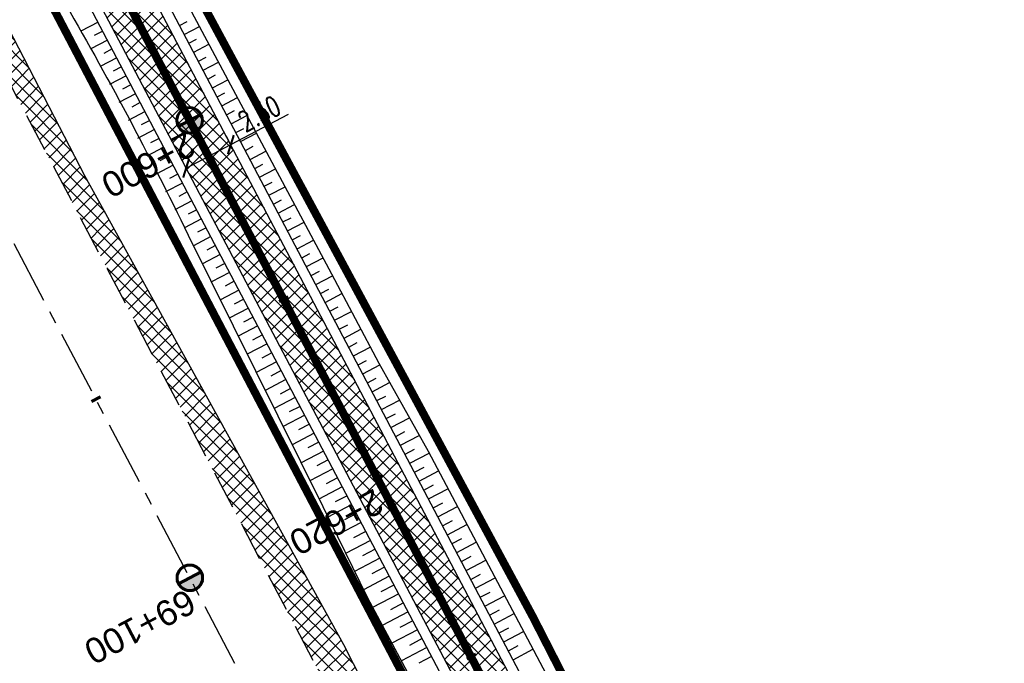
# Model space of a CAD drawing. Header units: metres. Extents: x 7529682 to 7533751, y 5721195 to 5727842.
# Tile 88 of 210: x 7530920 to 7530969, y 5725476 to 5725508. Entities that reach past the tile are written whole.
import ezdxf

# ---------------------------------------------------------------- set-up
doc = ezdxf.new("R2010")
doc.units = ezdxf.units.M
doc.header["$PDMODE"] = 1
doc.header["$PDSIZE"] = 0.3
for name, pattern in [('817-dzialki-09-05-04$0$HIDDEN', [0.375, 0.25, -0.125]), ('ACAD_ISO05W100', [33, 24, -3, 0, -3, 0, -3]), ('CENTER', [50.8, 31.75, -6.35, 6.35, -6.35]), ('CENTER2', [28.575, 19.05, -3.175, 3.175, -3.175]), ('HIDDEN', [9.525, 6.35, -3.175])]:
    doc.linetypes.add(name, pattern=pattern)
for name, color, linetype in [('C-DROGI-SYTUACJA', 7, 'Continuous'), ('C-DROGI-SYTUACJA-ETYKIETY', 7, 'Continuous'), ('D-hatch-pobocza', 131, 'Continuous'), ('D-pobocza', 60, 'Continuous'), ('D-rowy', 160, 'Continuous'), ('D-skarpa', 2, 'Continuous'), ('D-skarpa-kreskowanie', 2, 'Continuous'), ('D-wymiary', 1, 'Continuous')]:
    doc.layers.add(name, color=color, linetype=linetype)
for name, color, linetype, lineweight, true_color in [('D-ewidencja-numery', 7, 'Continuous', 50, 0x40ff00), ('D-hatch-ciag-pieszo-rowerowy', 7, 'Continuous', 13, 0xff9f80), ('D-LR-etap-III', 7, '817-dzialki-09-05-04$0$HIDDEN', 50, 0x00008f)]:
    doc.layers.add(name, color=color, linetype=linetype, lineweight=lineweight, true_color=true_color)
for name, color, linetype, lineweight in [('D-krawędzie', 3, 'Continuous', 30), ('D-obrzeża', 2, 'Continuous', 30), ('D-oś', 10, 'CENTER', 30), ('D-pas-drogowy', 7, 'ACAD_ISO05W100', 50)]:
    doc.layers.add(name, color=color, linetype=linetype, lineweight=lineweight)
doc.layers.add('poprzeczki', color=7, linetype='Continuous', true_color=0x0000c7)
doc.styles.add('DIMTEXT', font='simplex.shx', dxfattribs={"width": 0.7})
doc.styles.get("Standard").update_dxf_attribs({"font": 'arial.ttf'})
doc.dimstyles.new('500', dxfattribs={"dimtxt": 1, "dimasz": 0.7, "dimexe": 0.2, "dimexo": 0.5, "dimgap": 0.2, "dimtad": 1, "dimrnd": 0.005, "dimzin": 0, "dimdsep": 46, "dimtxsty": 'DIMTEXT', "dimblk": 'ARCHTICK', "dimcen": 0, "dimclrd": 256, "dimclre": 256, "dimclrt": 2, "dimadec": 5, "dimazin": 0, "dimtfac": 1, "dimtofl": 0, "dimtmove": 0, "dimatfit": 3, "dimfxl": 1, "dimtolj": 1, "dimtzin": 0, "dimlwd": -1, "dimlwe": -1, "dimarcsym": 0})
pattern_1 = [(45, (0, 0), (-0.33675960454, 0.33675960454), []), (135, (0, 0), (-0.33675960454, -0.33675960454), [])]

# ---------------------------------------------------------------- blocks, each defined once
blk = doc.blocks.new('kilometraz')
at = {"linetype": 'ByBlock', "lineweight": -2}
blk.add_hatch(color=0, dxfattribs=at).paths.add_polyline_path([(0, -0.28125, 0.41421356), (0.28125, 0, 0.41421356), (0, 0.28125)])
at = {"color": 0, "linetype": 'ByBlock', "lineweight": -2}
blk.add_line((0, 0.28125), (0, -0.28125), dxfattribs=at)
blk.add_circle((0, 0), 0.28125, dxfattribs=at)
blk = doc.blocks.new('AeccTickLine')
at = {"color": 0, "linetype": 'ByBlock', "lineweight": -2}
blk.add_line((0, 1), (0, -1), dxfattribs=at)
blk = doc.blocks.new('_ArchTick')
at = {"color": 0, "linetype": 'ByBlock', "const_width": 0.15}
blk.add_lwpolyline([(-0.5, -0.5), (0.5, 0.5)], dxfattribs=at)
blk = doc.blocks.new('*D104')
at = {"layer": 'D-wymiary', "linetype": 'ByBlock', "transparency": 16777216}
for p, q in [((7530930.323, 5725501.858), (7530933.185, 5725503.362)), ((7530930.091, 5725502.3), (7530930.23, 5725502.035)), ((7530928.11, 5725500.695), (7530930.323, 5725501.858)), ((7530927.878, 5725501.137), (7530928.017, 5725500.872))]:
    blk.add_line(p, q, dxfattribs=at)
at = {"layer": 'Defpoints', "color": 0, "linetype": 'ByBlock', "transparency": 16777216}
for p in [(7530930.323, 5725501.858), (7530930.323, 5725501.858), (7530928.11, 5725500.695)]:
    blk.add_point(p, dxfattribs=at)
at = {"layer": 'D-wymiary', "linetype": 'ByBlock', "transparency": 16777216, "xscale": 0.6999999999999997, "yscale": 0.6999999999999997, "zscale": 0.6999999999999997}
for p, rotation in [((7530930.323, 5725501.858), 27.72384778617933), ((7530928.11, 5725500.695), 207.7238477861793)]:
    blk.add_blockref('_ArchTick', p, dxfattribs=dict(at, rotation=rotation))
at = {"layer": 'D-wymiary', "color": 2, "linetype": 'ByBlock', "transparency": 16777216, "insert": (7530931.739, 5725503.392), "char_height": 1, "attachment_point": 5, "rotation": 27.7238, "style": 'DIMTEXT'}
blk.add_mtext('\\A1;2.50', dxfattribs=at)

msp = doc.modelspace()

# ---------------------------------------------------------------- hatches: boundary and pattern name
at = {"layer": 'D-hatch-ciag-pieszo-rowerowy'}
h = msp.add_hatch(dxfattribs=at)
h.set_pattern_fill('ANSI37', color=256, scale=0.15, style=0)
h.set_pattern_definition(pattern_1)
h.paths.add_polyline_path([(7530908.012, 5725550.564), (7530907.843, 5725555.506, 0.112773), (7530906.702, 5725559.812), (7530903.597, 5725565.724, -0.119345), (7530903.024, 5725568.007), (7530902.99, 5725572.112), (7530902.831, 5725572.036), (7530899.665, 5725570.523), (7530904.4, 5725561.506, -0.112773), (7530906.681, 5725552.894), (7530906.773, 5725550.234, 0.113466), (7530910.233, 5725537.244), (7530924.386, 5725510.469), (7530927.177, 5725505.157), (7530928.436, 5725505.448), (7530925.491, 5725511.052), (7530911.472, 5725537.574, -0.113466)])
h.paths.add_polyline_path([(7530906.773, 5725550.234), (7530906.681, 5725552.894, 0.112773), (7530904.4, 5725561.506), (7530899.665, 5725570.523), (7530898.537, 5725569.984), (7530903.161, 5725561.178, -0.112773), (7530905.442, 5725552.566), (7530905.533, 5725549.904, 0.113466), (7530908.993, 5725536.913), (7530923.28, 5725509.886), (7530925.918, 5725504.866), (7530927.177, 5725505.157), (7530924.386, 5725510.469), (7530910.233, 5725537.244, -0.113466)])
h = msp.add_hatch(dxfattribs=at)
h.set_pattern_fill('ANSI37', color=256, scale=0.15, style=0)
h.set_pattern_definition(pattern_1)
h.paths.add_polyline_path([(7530928.436, 5725505.448), (7530927.177, 5725505.157), (7530956.378, 5725449.593), (7530965.549, 5725432.2), (7530966.879, 5725432.357), (7530957.484, 5725450.176)])
h.paths.add_polyline_path([(7530927.177, 5725505.157), (7530925.918, 5725504.866), (7530955.272, 5725449.011), (7530964.218, 5725432.043), (7530965.549, 5725432.2), (7530956.378, 5725449.593)])
at = {"layer": 'D-hatch-pobocza'}
h = msp.add_hatch(dxfattribs=at)
h.set_pattern_fill('ANSI37', color=256, scale=0.15, style=0)
h.set_pattern_definition(pattern_1)
h.paths.add_polyline_path([(7531057.01, 5725246.72), (7531044.19, 5725271.11), (7531030.97, 5725296.42), (7531019.37, 5725318.31), (7531007.54, 5725340.71), (7530994.47, 5725365.47), (7530982.58, 5725387.65), (7530971.81, 5725408.22), (7530959.96, 5725430.76), (7530944.54, 5725460.14), (7530935.92, 5725477.07), (7530923.1, 5725500.31), (7530908, 5725529.49), (7530889.658, 5725563.375), (7530889.586, 5725561.257), (7530918.172, 5725507.178), (7530950.163, 5725446.305), (7530993.419, 5725364.265), (7531022.766, 5725308.719), (7531053.81, 5725249.872), (7531081.166, 5725197.875), (7531103.902, 5725154.541), (7531128.123, 5725108.448), (7531149.321, 5725068.209), (7531151.44, 5725067.36), (7531152.004, 5725067.286), (7531141.2, 5725086.69), (7531129.87, 5725108.78), (7531118.46, 5725130.11), (7531107.39, 5725151.39), (7531095.36, 5725174.01), (7531083.61, 5725196.49), (7531071.56, 5725218.8)])

# ---------------------------------------------------------------- linework, layer by layer
at = {"layer": 'C-DROGI-SYTUACJA', "color": 10, "linetype": 'CENTER2', "lineweight": 35, "ltscale": 0.2}
msp.add_lwpolyline([(7530894.636, 5725580.102), (7530904.4, 5725561.506, -0.112773), (7530906.681, 5725552.894), (7530906.773, 5725550.234, 0.113466), (7530910.233, 5725537.244), (7530924.386, 5725510.469), (7530956.378, 5725449.593), (7530999.633, 5725367.556), (7531020.53, 5725328.004, 0.004067), (7531022.845, 5725323.708), (7531022.845, 5725323.708), (7531032.808, 5725305.571, -0.004228)], format="xyb", dxfattribs=at)
at = {"layer": 'D-ewidencja-numery', "color": 12, "ltscale": 15, "true_color": 0xc70000}
msp.add_lwpolyline([(7530900.952, 5725579.946), (7530904.81, 5725571.977), (7530903.682, 5725568.566), (7530908.901, 5725558.845), (7530910.252, 5725545.672), (7530912.873, 5725538.646), (7530945.278, 5725478.464), (7530959.692, 5725450.246), (7531002.827, 5725368.192), (7531044.704, 5725290.314), (7531064.099, 5725253.213), (7531083.01, 5725216.678), (7531113.013, 5725158.466), (7531137.364, 5725113.071), (7531150.831, 5725086.712), (7531159.746, 5725076.641), (7531166.31, 5725074.58), (7531172.29, 5725062.58)], dxfattribs=at)
at = {"layer": 'D-krawędzie', "linetype": 'HIDDEN', "ltscale": 0.3, "flags": 128}
msp.add_lwpolyline([(7530572.01, 5726166.06), (7530620.381, 5726072.761), (7530641.555, 5726032.008), (7530660.961, 5725995.07), (7530689.128, 5725941.54), (7530707.336, 5725907.032), (7530725.256, 5725873.093), (7530743.97, 5725837.654), (7530770.527, 5725787.119), (7530787.864, 5725754.267), (7530809.898, 5725712.542), (7530824.739, 5725684.389), (7530840.856, 5725653.693), (7530860.675, 5725616.154), (7530865.283, 5725607.394), (7530878.05, 5725583.08), (7530918.172, 5725507.178), (7530950.163, 5725446.305), (7530993.419, 5725364.265), (7531022.766, 5725308.719), (7531053.81, 5725249.872), (7531081.166, 5725197.875), (7531103.902, 5725154.541), (7531128.123, 5725108.448), (7531149.3, 5725068.25), (7531167.38, 5725033.767), (7531197.165, 5724976.988), (7531228.151, 5724918.034), (7531253.153, 5724870.491), (7531286.796, 5724806.654), (7531306.74, 5724768.665), (7531335.094, 5724714.652), (7531357.319, 5724672.439), (7531373.645, 5724641.454), (7531392.162, 5724605.999), (7531418.48, 5724555.853), (7531439.727, 5724515.582), (7531468.399, 5724461.077), (7531491.782, 5724416.528), (7531531.99, 5724339.833), (7531557.227, 5724291.659), (7531569.852, 5724267.577), (7531591.376, 5724226.548), (7531610.004, 5724191.103), (7531616.883, 5724177.999), (7531629.985, 5724153.025), (7531641.007, 5724132.022), (7531664.906, 5724087.617), (7531677.644, 5724064.786), (7531683.112, 5724054.988), (7531686.753, 5724048.18), (7531695.448, 5724031.697), (7531703.749, 5724015.917), (7531709.214, 5724005.514), (7531719.389, 5723986.147), (7531726.295, 5723973), (7531732.741, 5723960.736), (7531735.13, 5723956.19)], dxfattribs=at)
at = {"layer": 'D-LR-etap-III', "ltscale": 10, "flags": 128}
msp.add_lwpolyline([(7531750.474, 5723895.103, 0.4, 0.4, 0), (7531750.505, 5723895.13, 0.4, 0.4, 0), (7531682.71, 5724022.92, 0.4, 0.4, 0), (7531619.177, 5724147.204, 0.4, 0.4, 0), (7531592.309, 5724198.489, 0.4, 0.4, 0), (7531553.264, 5724272.919, 0.4, 0.4, 0), (7531504.02, 5724366.79, 0.4, 0.4, 0), (7531482.09, 5724407.62, 0.4, 0.4, 0), (7531412.35, 5724541.183, 0.4, 0.4, 0), (7531388.464, 5724586.93, 0.4, 0.4, 0), (7531345.12, 5724669.94, 0.4, 0.4, 0), (7531127.66, 5725081.67, 0.4, 0.4, 0), (7531059.253, 5725211.041, 0.4, 0.4, 0), (7531008.007, 5725307.954, 0.4, 0.4, 0), (7530964.182, 5725390.836, 0.4, 0.4, 0), (7530914.557, 5725484.684, 0.4, 0.4, 0), (7530865.243, 5725577.494, 0.4, 0.4, 0), (7530840.085, 5725624.059, 0.4, 0.4, 0), (7530802.56, 5725694.925, 0.4, 0.4, 0), (7530755.54, 5725787.51, 0.4, 0.4, 0), (7530708.718, 5725876.303, 0.4, 0.4, 0), (7530695.12, 5725902.09, 0.4, 0.4, 0), (7530642.914, 5726001.078, 0.4, 0.4, 0), (7530634.935, 5726016.147, 0.4, 0.4, 0), (7530610.82, 5726061.93, 0.4, 0.4, 0), (7530610.82, 5726061.93, 0.4, 0.4, 0), (7530607.21, 5726063.51, 0.4, 0.4, 0), (7530597.42, 5726080.68, 0.4, 0.4, 0), (7530591.16, 5726088.44, 0.4, 0.4, 0), (7530581.28, 5726107.21, 0.4, 0.4, 0), (7530571.29, 5726130.56, 0.4, 0.4, 0), (7530549.555, 5726171.527, 0.4, 0.4, 0), (7530531.014, 5726206.474, 0.4, 0.4, 0), (7530516.461, 5726236.017, 0.4, 0.4, 0), (7530500.799, 5726266.141, 0.4, 0.4, 0), (7530491.35, 5726283.94, 0.4, 0.4, 0), (7530482.4, 5726303.41, 0.4, 0.4, 0), (7530482.4, 5726303.41, 0.4, 0.4, 0), (7530450.41, 5726357.28, 0.4, 0.4, 0), (7530397.759, 5726458.5, 0.4, 0.4, 0), (7530334.708, 5726583.665, 0.4, 0.4, 0), (7530303.939, 5726645.168, 0.4, 0.4, 0), (7530300.51, 5726651.778, 0.4, 0.4, 0), (7530289.214, 5726671.967, 0.4, 0.4, 0), (7530281.54, 5726685.57, 0.4, 0.4, 0), (7530261.371, 5726724.163, 0.4, 0.4, 0), (7530254.03, 5726738.21, 0.4, 0.4, 0), (7530197.22, 5726845.06, 0.4, 0.4, 0), (7530194.71, 5726849.15, 0.4, 0.4, 0), (7530195.92, 5726850.75, 0.4, 0.4, 0), (7530170.547, 5726892.961, 0.4, 0.4, 0), (7530143.175, 5726945.066, 0.4, 0.4, 0), (7530105.06, 5727018.32, 0.4, 0.4, 0), (7530100.06, 5727027.16, 0.4, 0.4, 0), (7530062.319, 5727099.625, 0.4, 0.4, 0), (7530015.379, 5727189.42, 0.4, 0.4, 0), (7529983.208, 5727250.207, 0.4, 0.4, 0), (7529953.284, 5727306.747, 0.4, 0.4, 0), (7529900.671, 5727406.159, 0.4, 0.4, 0), (7529890.63, 5727425.131, 0.4, 0.4, 0), (7529875.155, 5727454.426, 0.4, 0.4, 0), (7529857.56, 5727487.787, 0.4, 0.4, 0), (7529835.194, 5727530.193, 0.4, 0.4, 0), (7529811.741, 5727574.662, 0.4, 0.4, 0), (7529792.102, 5727611.923, 0.4, 0.4, 0), (7529768.066, 5727657.47, 0.4, 0.4, 0), (7529755.211, 5727682.131, 0.4, 0.4, 0), (7529753.31, 5727681.13, 0.4, 0.4, 0), (7529739.21, 5727707.77, 0.4, 0.4, 0), (7529735.395, 5727711.252, 0.4, 0.4, 0), (7529725.42, 5727730.2, 0.4, 0.4, 0), (7529723.55, 5727729.88, 0.4, 0.4, 0), (7529695.567, 5727782.932, 0.4, 0.4, 0), (7529717.68, 5727794.024, 0.4, 0.4, 0), (7529736.275, 5727758.647, 0.4, 0.4, 0), (7529736.275, 5727758.647, 0.4, 0.4, 0), (7529744.511, 5727750.406, 0.4, 0.4, 0), (7529744.511, 5727750.406, 0.4, 0.4, 0), (7529750.283, 5727738.55, 0.4, 0.4, 0), (7529777.109, 5727687.569, 0.4, 0.4, 0), (7529796.515, 5727651.33, 0.4, 0.4, 0), (7529814.938, 5727616.793, 0.4, 0.4, 0), (7529839.007, 5727572.304, 0.4, 0.4, 0), (7529860.618, 5727532.509, 0.4, 0.4, 0), (7529882.349, 5727491.504, 0.4, 0.4, 0), (7529904.865, 5727449.096, 0.4, 0.4, 0), (7529920.747, 5727418.885, 0.4, 0.4, 0), (7529946.677, 5727368.547, 0.4, 0.4, 0), (7529972.025, 5727320.573, 0.4, 0.4, 0), (7529987.74, 5727290.153, 0.4, 0.4, 0), (7529996.497, 5727273.662, 0.4, 0.4, 0), (7530017.541, 5727234.203, 0.4, 0.4, 0), (7530033.054, 5727204.864, 0.4, 0.4, 0), (7530051.623, 5727170.223, 0.4, 0.4, 0), (7530069.277, 5727137.016, 0.4, 0.4, 0), (7530089.385, 5727097.534, 0.4, 0.4, 0), (7530109.713, 5727060.747, 0.4, 0.4, 0), (7530136.77, 5727011.64, 0.4, 0.4, 0), (7530162.447, 5726962.744, 0.4, 0.4, 0), (7530187.674, 5726916.992, 0.4, 0.4, 0), (7530207.821, 5726879.335, 0.4, 0.4, 0), (7530230.626, 5726834.519, 0.4, 0.4, 0), (7530262.288, 5726776.618, 0.4, 0.4, 0), (7530277.51, 5726760.213, 0.4, 0.4, 0), (7530286.037, 5726744.107, 0.4, 0.4, 0), (7530288.097, 5726735.884, 0.4, 0.4, 0), (7530290.394, 5726725.047, 0.4, 0.4, 0), (7530296.177, 5726713.583, 0.4, 0.4, 0), (7530302.726, 5726701.182, 0.4, 0.4, 0), (7530325.685, 5726657.466, 0.4, 0.4, 0), (7530343.244, 5726623.649, 0.4, 0.4, 0), (7530360.23, 5726591.747, 0.4, 0.4, 0), (7530383.209, 5726548.059, 0.4, 0.4, 0), (7530406.018, 5726503.606, 0.4, 0.4, 0), (7530427.465, 5726462.62, 0.4, 0.4, 0), (7530447.928, 5726424.388, 0.4, 0.4, 0), (7530471.127, 5726379.921, 0.4, 0.4, 0), (7530490.501, 5726343.033, 0.4, 0.4, 0), (7530509.499, 5726306.733, 0.4, 0.4, 0), (7530529.89, 5726267.244, 0.4, 0.4, 0), (7530543.852, 5726238.99, 0.4, 0.4, 0), (7530554.809, 5726218.944, 0.4, 0.4, 0), (7530559.027, 5726212.223, 0.4, 0.4, 0), (7530563.061, 5726206.41, 0.4, 0.4, 0), (7530566.934, 5726200.464, 0.4, 0.4, 0), (7530569.771, 5726194.902, 0.4, 0.4, 0), (7530571.473, 5726191.282, 0.4, 0.4, 0), (7530572.839, 5726188.025, 0.4, 0.4, 0), (7530575.295, 5726182.035, 0.4, 0.4, 0), (7530579.737, 5726173.306, 0.4, 0.4, 0), (7530583.3, 5726167.41, 0.4, 0.4, 0), (7530593.4, 5726163.33, 0.4, 0.4, 0), (7530598.618, 5726155.264, 0.4, 0.4, 0), (7530608.258, 5726140.497, 0.4, 0.4, 0), (7530603.27, 5726136.83, 0.4, 0.4, 0), (7530606.53, 5726131.84, 0.4, 0.4, 0), (7530604.239, 5726124.217, 0.4, 0.4, 0), (7530605.847, 5726121.63, 0.4, 0.4, 0), (7530608.972, 5726116.164, 0.4, 0.4, 0), (7530618.114, 5726097.791, 0.4, 0.4, 0), (7530651.213, 5726034.96, 0.4, 0.4, 0), (7530670.244, 5725998.611, 0.4, 0.4, 0), (7530698.075, 5725945.953, 0.4, 0.4, 0), (7530716.506, 5725911.305, 0.4, 0.4, 0), (7530735.223, 5725875.667, 0.4, 0.4, 0), (7530752.504, 5725842.155, 0.4, 0.4, 0), (7530778.311, 5725793.501, 0.4, 0.4, 0), (7530797.5, 5725756.382, 0.4, 0.4, 0), (7530812.519, 5725728.289, 0.4, 0.4, 0), (7530820.039, 5725713.16, 0.4, 0.4, 0), (7530822.422, 5725710.194, 0.4, 0.4, 0), (7530833.155, 5725688.801, 0.4, 0.4, 0), (7530849.629, 5725656.159, 0.4, 0.4, 0), (7530867.983, 5725621.964, 0.4, 0.4, 0), (7530872.63, 5725612.888, 0.4, 0.4, 0), (7530880.354, 5725597.595, 0.4, 0.4, 0), (7530883.839, 5725593.389, 0.4, 0.4, 0), (7530891.782, 5725587.763, 0.4, 0.4, 0), (7530895.039, 5725584.281, 0.4, 0.4, 0), (7530897.034, 5725580.941, 0.4, 0.4, 0), (7530900.952, 5725579.946, 0.4, 0.4, 0), (7530904.81, 5725571.977, 0.4, 0.4, 0), (7530903.682, 5725568.566, 0.4, 0.4, 0), (7530908.901, 5725558.845, 0.4, 0.4, 0), (7530910.252, 5725545.672, 0.4, 0.4, 0), (7530912.873, 5725538.646, 0.4, 0.4, 0), (7530945.278, 5725478.464, 0.4, 0.4, 0), (7530959.692, 5725450.246, 0.4, 0.4, 0), (7531002.827, 5725368.192, 0.4, 0.4, 0), (7531044.704, 5725290.314, 0.4, 0.4, 0), (7531064.099, 5725253.213, 0.4, 0.4, 0), (7531083.01, 5725216.678, 0.4, 0.4, 0), (7531113.013, 5725158.466, 0.4, 0.4, 0), (7531137.364, 5725113.071, 0.4, 0.4, 0), (7531150.831, 5725086.712, 0.4, 0.4, 0), (7531159.746, 5725076.641, 0.4, 0.4, 0), (7531166.31, 5725074.58, 0.4, 0.4, 0), (7531172.29, 5725062.58, 0.4, 0.4, 0), (7531170.59, 5725055.606, 0.4, 0.4, 0), (7531173.733, 5725044.081, 0.4, 0.4, 0), (7531215.342, 5724964.86, 0.4, 0.4, 0), (7531238.054, 5724921.685, 0.4, 0.4, 0), (7531262.39, 5724875.283, 0.4, 0.4, 0), (7531295.587, 5724811.266, 0.4, 0.4, 0), (7531348.488, 5724712.363, 0.4, 0.4, 0), (7531363.741, 5724682.684, 0.4, 0.4, 0), (7531366.987, 5724675.865, 0.4, 0.4, 0), (7531382.541, 5724646.111, 0.4, 0.4, 0), (7531401.299, 5724610.875, 0.4, 0.4, 0), (7531428.965, 5724558.862, 0.4, 0.4, 0), (7531449.111, 5724520.398, 0.4, 0.4, 0), (7531477.293, 5724465.831, 0.4, 0.4, 0), (7531500.996, 5724421.113, 0.4, 0.4, 0), (7531512.122, 5724400.549, 0.4, 0.4, 0), (7531513.782, 5724396.757, 0.4, 0.4, 0), (7531526.32, 5724379.39, 0.4, 0.4, 0), (7531566.784, 5724302.736, 0.4, 0.4, 0), (7531612.277, 5724225.61, 0.4, 0.4, 0), (7531620.493, 5724210.548, 0.4, 0.4, 0), (7531631.578, 5724196.258, 0.4, 0.4, 0), (7531653.484, 5724152.434, 0.4, 0.4, 0), (7531661.151, 5724128.494, 0.4, 0.4, 0), (7531673.881, 5724101.186, 0.4, 0.4, 0), (7531684.691, 5724081.184, 0.4, 0.4, 0), (7531699.212, 5724051.17, 0.4, 0.4, 0), (7531704.034, 5724040.584, 0.4, 0.4, 0), (7531704.034, 5724040.584, 0.4, 0.4, 0), (7531703.913, 5724037.17, 0.4, 0.4, 0), (7531736.42, 5723969.232, 0.4, 0.4, 0), (7531738.285, 5723967.699, 0.4, 0.4, 0), (7531742.181, 5723962.346, 0.4, 0.4, 0), (7531744.286, 5723958.616, 0.4, 0.4, 0), (7531755.393, 5723944.193, 0.4, 0.4, 0), (7531758.69, 5723936.76, 0.4, 0.4, 0), (7531780.08, 5723929.25, 0.4, 0.4, 0), (7531792.612, 5723906.338, 0.4, 0.4, 0), (7531792.612, 5723906.338, 0.4, 0.4, 0), (7531756.962, 5723883.055, 0.4, 0.4, 0), (7531750.46, 5723895.13, 0.4, 0.4, 0), (7531750.46, 5723895.13, 0, 0, 0)], format="xyseb", dxfattribs=at)
at = {"layer": 'D-obrzeża'}
for points in [[(7531033.909, 5725306.164), (7531023.945, 5725324.301, -0.004067), (7531021.63, 5725328.597), (7531000.738, 5725368.139), (7530957.484, 5725450.176), (7530925.491, 5725511.052), (7530911.472, 5725537.574, -0.113466), (7530908.012, 5725550.564), (7530907.843, 5725555.506, 0.112773), (7530906.702, 5725559.812), (7530903.597, 5725565.724, -0.119345), (7530903.024, 5725568.007), (7530902.99, 5725572.112)], [(7530898.537, 5725569.984), (7530903.161, 5725561.178, -0.112773), (7530905.442, 5725552.566), (7530905.533, 5725549.904, 0.113466), (7530908.993, 5725536.913), (7530923.28, 5725509.886), (7530955.272, 5725449.011), (7530998.527, 5725366.973), (7531019.429, 5725327.411, 0.004067), (7531021.744, 5725323.115), (7531031.707, 5725304.978, -0.004228)]]:
    msp.add_lwpolyline(points, format="xyb", dxfattribs=at)
at = {"layer": 'D-oś', "ltscale": 0.1}
msp.add_lwpolyline([(7531164.28, 5725032.142), (7531146.202, 5725066.622), (7531125.026, 5725106.818), (7531100.803, 5725152.914), (7531078.067, 5725196.247), (7531050.713, 5725248.241), (7531019.672, 5725307.084), (7530990.323, 5725362.632), (7530947.066, 5725444.675), (7530915.075, 5725505.546), (7530874.954, 5725581.449)], dxfattribs=at)
at = {"layer": 'D-pas-drogowy', "ltscale": 0.2, "flags": 128}
msp.add_lwpolyline([(7531633.019, 5724182.834, 0.4, 0.4, 0), (7531617.559, 5724211.608, 0.4, 0.4, 0), (7531566.784, 5724302.736, 0.4, 0.4, 0), (7531538.419, 5724356.47, 0.4, 0.4, 0), (7531526.32, 5724379.39, 0.4, 0.4, 0), (7531516.102, 5724393.607, 0.4, 0.4, 0.001485), (7531513.78, 5724396.838, 0.4, 0.4, 0), (7531501.87, 5724413.41, 0.4, 0.4, 0), (7531474.926, 5724464.508, 0.4, 0.4, 0), (7531446.2, 5724518.992, 0.4, 0.4, 0), (7531424.962, 5724559.262, 0.4, 0.4, 0), (7531398.444, 5724609.566, 0.4, 0.4, 0), (7531379.647, 5724645.216, 0.4, 0.4, 0), (7531365.23, 5724672.56, 0.4, 0.4, 0), (7531341.306, 5724717.915, 0.4, 0.4, 0), (7531312.9, 5724771.789, 0.4, 0.4, 0), (7531292.591, 5724810.307, 0.4, 0.4, 0), (7531259.392, 5724873.271, 0.4, 0.4, 0), (7531233.74, 5724921.923, 0.4, 0.4, 0), (7531203.073, 5724980.092, 0.4, 0.4, 0), (7531173.471, 5725036.225, 0.4, 0.4, 0), (7531168.27, 5725046.09, 0.4, 0.4, 0), (7531172.29, 5725062.58, 0.4, 0.4, 0), (7531166.31, 5725074.58, 0.4, 0.4, 0), (7531150.32, 5725079.6, 0.4, 0.4, 0), (7531141.5, 5725096.43, 0.4, 0.4, 0), (7531109.312, 5725157.814, 0.4, 0.4, 0), (7531086.641, 5725201.048, 0.4, 0.4, 0), (7531059.198, 5725253.384, 0.4, 0.4, 0), (7531028.207, 5725312.489, 0.4, 0.4, 0), (7530999.105, 5725367.99, 0.4, 0.4, 0), (7530956.248, 5725449.725, 0.4, 0.4, 0), (7530924.398, 5725510.464, 0.4, 0.4, 0), (7530897.51, 5725561.74, 0.4, 0.4, 0), (7530894.46, 5725566.14, 0.4, 0.4, 0), (7530892.16, 5725570.49, 0.4, 0.4, 0), (7530869.363, 5725613.307, 0.4, 0.4, 0), (7530861.694, 5725627.705, 0.4, 0.4, 0), (7530852.74, 5725644.52, 0.4, 0.4, 0), (7530831.51, 5725684.2, 0.4, 0.4, 0), (7530811.13, 5725722.52, 0.4, 0.4, 0), (7530792.348, 5725757.941, 0.4, 0.4, 0), (7530768.03, 5725803.8, 0.4, 0.4, 0), (7530748.769, 5725840.179, 0.4, 0.4, 0), (7530727.7, 5725879.97, 0.4, 0.4, 0), (7530712.098, 5725909.545, 0.4, 0.4, 0), (7530693.644, 5725944.645, 0.4, 0.4, 0), (7530665.702, 5725997.539, 0.4, 0.4, 0), (7530641.76, 5726042.88, 0.4, 0.4, 0), (7530616.5, 5726091.48, 0.4, 0.4, 0), (7530604.628, 5726114.32, 0.4, 0.4, -0.007763), (7530602.5, 5726118.43, 0.4, 0.4, 0), (7530603.992, 5726123.395, 0.4, 0.4, 0), (7530606.53, 5726131.84, 0.4, 0.4, 0), (7530603.27, 5726136.83, 0.4, 0.4, 0), (7530593.776, 5726151.369, 0.4, 0.4, 0), (7530590.203, 5726156.84, 0.4, 0.4, 0), (7530583.3, 5726167.41, 0.4, 0.4, 0), (7530580.578, 5726170.428, 0.4, 0.4, 0), (7530575.85, 5726175.67, 0.4, 0.4, 0), (7530569.01, 5726186.66, 0.4, 0.4, 0), (7530562.555, 5726199.189, 0.4, 0.4, 0), (7530555.67, 5726211.39, 0.4, 0.4, 0), (7530548.29, 5726224.23, 0.4, 0.4, 0), (7530540.58, 5726237.71, 0.4, 0.4, 0), (7530532.68, 5726252.65, 0.4, 0.4, 0), (7530524.06, 5726269.35, 0.4, 0.4, 0), (7530502.82, 5726309.91, 0.4, 0.4, 0), (7530488.83, 5726336.63, 0.4, 0.4, 0), (7530466.03, 5726380.16, 0.4, 0.4, 0), (7530438.47, 5726432.77, 0.4, 0.4, 0), (7530424.53, 5726459.09, 0.4, 0.4, 0), (7530401.63, 5726502.97, 0.4, 0.4, 0), (7530383.38, 5726538.06, 0.4, 0.4, 0), (7530353.97, 5726593.52, 0.4, 0.4, 0), (7530338.47, 5726622.74, 0.4, 0.4, 0), (7530322.01, 5726653.88, 0.4, 0.4, 0), (7530297.54, 5726700.33, 0.4, 0.4, 0), (7530287.38, 5726719.6, 0.4, 0.4, 0), (7530285.95, 5726722.316, 0.4, 0.4, 0), (7530280.26, 5726733.12, 0.4, 0.4, 0), (7530266.73, 5726758.74, 0.4, 0.4, 0), (7530260.42, 5726770.47, 0.4, 0.4, 0), (7530253.25, 5726783.82, 0.4, 0.4, 0), (7530244.95, 5726799.33, 0.4, 0.4, 0), (7530239.39, 5726808.49, 0.4, 0.4, 0), (7530238.29, 5726807.9, 0.4, 0.4, 0), (7530218.11, 5726850.67, 0.4, 0.4, 0), (7530175.907, 5726928.168, 0.4, 0.4, 0), (7530096.68, 5727076.15, 0.4, 0.4, 0), (7530094.68, 5727079.89, 0.4, 0.4, 0), (7530064.597, 5727135.523, 0.4, 0.4, 0), (7530046.731, 5727168.892, 0.4, 0.4, 0), (7530025.803, 5727208.461, 0.4, 0.4, 0), (7530012.847, 5727232.979, 0.4, 0.4, 0), (7529994.15, 5727268.45, 0.4, 0.4, 0), (7529981.671, 5727291.93, 0.4, 0.4, 0), (7529949.89, 5727351.73, 0.4, 0.4, 0), (7529924.75, 5727399.03, 0.4, 0.4, 0), (7529915.516, 5727417.1, 0.4, 0.4, 0), (7529885.83, 5727475.19, 0.4, 0.4, 0), (7529862.56, 5727519.97, 0.4, 0.4, 0), (7529852.985, 5727538.191, 0.4, 0.4, 0), (7529836.513, 5727569.511, 0.4, 0.4, 0), (7529815.369, 5727609.141, 0.4, 0.4, 0), (7529792.795, 5727651.247, 0.4, 0.4, 0), (7529774.199, 5727685.858, 0.4, 0.4, 0), (7529746.966, 5727736.059, 0.4, 0.4, 0), (7529733.92, 5727757.62, 0.4, 0.4, 0), (7529708.607, 5727806.389, 0.4, 0.4, 0), (7529688.492, 5727796.345, 0.4, 0.4, 0), (7529723.55, 5727729.88, 0.4, 0.4, 0), (7529725.42, 5727730.2, 0.4, 0.4, 0), (7529735.38, 5727711.28, 0.4, 0.4, 0), (7529739.21, 5727707.77, 0.4, 0.4, 0), (7529753.31, 5727681.13, 0.4, 0.4, 0), (7529755.178, 5727682.114, 0.4, 0.4, 0), (7529792.102, 5727611.923, 0.4, 0.4, 0), (7529811.741, 5727574.662, 0.4, 0.4, 0), (7529835.194, 5727530.193, 0.4, 0.4, 0), (7529857.56, 5727487.787, 0.4, 0.4, 0), (7529875.155, 5727454.426, 0.4, 0.4, 0), (7529890.63, 5727425.131, 0.4, 0.4, 0), (7529900.671, 5727406.159, 0.4, 0.4, 0), (7529953.284, 5727306.747, 0.4, 0.4, 0), (7529983.208, 5727250.207, 0.4, 0.4, 0), (7530015.379, 5727189.42, 0.4, 0.4, 0), (7530062.319, 5727099.625, 0.4, 0.4, 0), (7530100.06, 5727027.16, 0.4, 0.4, 0), (7530105.06, 5727018.32, 0.4, 0.4, 0), (7530143.175, 5726945.066, 0.4, 0.4, 0), (7530170.547, 5726892.961, 0.4, 0.4, 0), (7530195.92, 5726850.75, 0.4, 0.4, 0), (7530194.71, 5726849.15, 0.4, 0.4, 0), (7530197.22, 5726845.06, 0.4, 0.4, 0), (7530254.03, 5726738.21, 0.4, 0.4, 0), (7530261.371, 5726724.163, 0.4, 0.4, 0), (7530281.54, 5726685.57, 0.4, 0.4, 0), (7530289.214, 5726671.967, 0.4, 0.4, 0), (7530300.51, 5726651.778, 0.4, 0.4, 0), (7530303.939, 5726645.168, 0.4, 0.4, 0), (7530334.708, 5726583.665, 0.4, 0.4, 0), (7530397.759, 5726458.5, 0.4, 0.4, 0), (7530450.41, 5726357.28, 0.4, 0.4, 0), (7530482.4, 5726303.41, 0.4, 0.4, 0), (7530483.688, 5726301.003, 0.4, 0.4, 0), (7530491.35, 5726283.94, 0.4, 0.4, 0), (7530512.67, 5726243.78, 0.4, 0.4, 0), (7530529.43, 5726209.46, 0.4, 0.4, 0), (7530571.29, 5726130.56, 0.4, 0.4, 0), (7530581.28, 5726107.21, 0.4, 0.4, 0), (7530591.16, 5726088.44, 0.4, 0.4, 0), (7530597.42, 5726080.68, 0.4, 0.4, 0), (7530607.21, 5726063.51, 0.4, 0.4, 0), (7530610.82, 5726061.93, 0.4, 0.4, 0), (7530634.935, 5726016.147, 0.4, 0.4, 0), (7530642.914, 5726001.078, 0.4, 0.4, 0), (7530695.12, 5725902.09, 0.4, 0.4, 0), (7530708.718, 5725876.303, 0.4, 0.4, 0), (7530755.54, 5725787.51, 0.4, 0.4, 0), (7530802.56, 5725694.925, 0.4, 0.4, 0), (7530840.085, 5725624.059, 0.4, 0.4, 0), (7530865.243, 5725577.494, 0.4, 0.4, 0), (7530914.557, 5725484.684, 0.4, 0.4, 0), (7530964.182, 5725390.836, 0.4, 0.4, 0), (7531008.007, 5725307.954, 0.4, 0.4, 0), (7531059.253, 5725211.041, 0.4, 0.4, 0), (7531127.66, 5725081.67, 0.4, 0.4, 0), (7531345.12, 5724669.94, 0.4, 0.4, 0), (7531388.464, 5724586.93, 0.4, 0.4, 0), (7531412.35, 5724541.183, 0.4, 0.4, 0), (7531482.09, 5724407.62, 0.4, 0.4, 0), (7531504.02, 5724366.79, 0.4, 0.4, 0), (7531519.374, 5724337.52, 0.4, 0.4, 0), (7531563.749, 5724252.932, 0.4, 0.4, 0), (7531602.175, 5724179.681, 0.4, 0.4, 0), (7531619.177, 5724147.204, 0.4, 0.4, 0), (7531625.038, 5724135.635, 0.4, 0.4, 0), (7531656.796, 5724073.316, 0.4, 0.4, 0), (7531675.12, 5724037.36, 0.4, 0.4, 0), (7531682.71, 5724022.92, 0.4, 0.4, 0), (7531705.565, 5723979.811, 0.4, 0.4, 0), (7531736.606, 5723921.262, 0.4, 0.4, 0), (7531750.46, 5723895.13, 0.4, 0.4, 0), (7531740.77, 5723886.56, 0.4, 0.4, 0), (7531732.86, 5723885, 0.4, 0.4, 0), (7531722.18, 5723887.77, 0.4, 0.4, 0), (7531729.87, 5723862.17, 0.4, 0.4, 0), (7531742.92, 5723861.93, 0.4, 0.4, 0), (7531763.71, 5723859.52, 0.4, 0.4, 0), (7531768.42, 5723854.12, 0.4, 0.4, 0), (7531787.42, 5723817.97, 0.4, 0.4, 0), (7531795.57, 5723809.82, 0.4, 0.4, 0), (7531816.347, 5723819.85, 0.4, 0.4, 0), (7531816.347, 5723819.85, 0.4, 0.4, 0), (7531805.06, 5723843.23, 0.4, 0.4, 0), (7531803.61, 5723886.23, 0.4, 0.4, 0), (7531803.61, 5723886.23, 0.4, 0.4, 0), (7531780.08, 5723929.25, 0.4, 0.4, 0), (7531758.69, 5723936.76, 0.4, 0.4, 0), (7531749.359, 5723946.412, 0.4, 0.4, 0), (7531742.71, 5723953.29, 0.4, 0.4, 0), (7531735.177, 5723967.878, 0.4, 0.4, 0), (7531722.37, 5723992.68, 0.4, 0.4, 0), (7531705.042, 5724030.886, 0.4, 0.4, 0), (7531699.47, 5724043.17, 0.4, 0.4, 0), (7531692.69, 5724058.11, 0.4, 0.4, 0), (7531679.672, 5724084.017, 0.4, 0.4, 0), (7531674.55, 5724094.21, 0.4, 0.4, 0), (7531666.633, 5724114.003, 0.4, 0.4, 0), (7531649, 5724153.82, 0.4, 0.4, 0), (7531641.49, 5724149.34, 0.4, 0.4, 0), (7531626.04, 5724179.34, 0.4, 0.4, 0), (7531633.03, 5724182.84, 0, 0, 0)], format="xyseb", dxfattribs=at)
at = {"layer": 'D-pobocza'}
for points in [[(7530898.085, 5725569.768), (7530902.718, 5725560.945, -0.112773), (7530904.942, 5725552.549), (7530905.038, 5725549.771, 0.113466), (7530908.497, 5725536.781), (7530922.837, 5725509.653), (7530954.83, 5725448.778), (7530998.085, 5725366.74), (7531018.989, 5725327.174, 0.004067), (7531021.304, 5725322.878), (7531031.267, 5725304.741, -0.004228)], [(7531034.349, 5725306.401), (7531024.385, 5725324.538, -0.004067), (7531022.07, 5725328.834), (7531001.18, 5725368.373), (7530957.927, 5725450.408), (7530925.934, 5725511.285), (7530911.968, 5725537.706, -0.113466), (7530908.508, 5725550.696), (7530908.342, 5725555.523, 0.112773), (7530907.145, 5725560.044), (7530903.027, 5725567.886)]]:
    msp.add_lwpolyline(points, format="xyb", dxfattribs=at)
msp.add_lwpolyline([(7531149.321, 5725068.209), (7531151.44, 5725067.36), (7531152.004, 5725067.286), (7531141.2, 5725086.69), (7531129.87, 5725108.78), (7531118.46, 5725130.11), (7531107.39, 5725151.39), (7531095.36, 5725174.01), (7531083.61, 5725196.49), (7531071.56, 5725218.8), (7531057.01, 5725246.72), (7531044.19, 5725271.11), (7531030.97, 5725296.42), (7531019.37, 5725318.31), (7531007.54, 5725340.71), (7530994.47, 5725365.47), (7530982.58, 5725387.65), (7530971.81, 5725408.22), (7530959.96, 5725430.76), (7530944.54, 5725460.14), (7530935.92, 5725477.07), (7530923.1, 5725500.31), (7530908, 5725529.49), (7530889.658, 5725563.375)], dxfattribs=at)
at = {"layer": 'D-rowy', "linetype": 'HIDDEN', "ltscale": 0.1, "const_width": 0.4, "flags": 128}
msp.add_lwpolyline([(7530946.218, 5725461.539), (7530920.683, 5725510.248)], dxfattribs=at)
at = {"layer": 'D-skarpa', "linetype": 'Continuous'}
msp.add_lwpolyline([(7530921.925, 5725509.168, -0.019339), (7530928.213, 5725497.373), (7530934.871, 5725483.927), (7530937.067, 5725479.433), (7530939.438, 5725475.03), (7530944.377, 5725466.329), (7530946.852, 5725461.981), (7530949.632, 5725457.794), (7530954.545, 5725448.63), (7530956.726, 5725444.573), (7530957.248, 5725443.601)], format="xyb", dxfattribs=at)
msp.add_lwpolyline([(7530928.249, 5725508.689), (7530935.309, 5725495.454), (7530937.643, 5725491.032), (7530940.088, 5725486.668), (7530947.104, 5725473.411), (7530949.376, 5725468.956), (7530951.49, 5725464.419), (7530958.585, 5725450.753), (7530960.703, 5725446.67), (7530961.205, 5725445.687), (7530962.989, 5725442.223)], dxfattribs=at)
at = {"layer": 'D-skarpa-kreskowanie', "linetype": 'Continuous'}
for p, q in [((7530923.747, 5725507.922, 107.891), (7530922.888, 5725507.471, 107.244)), ((7530927.785, 5725507.763, 108.01), (7530928.159, 5725507.959, 107.728)), ((7530923.98, 5725507.48, 107.888), (7530923.557, 5725507.258, 107.57)), ((7530928.017, 5725507.32, 108.007), (7530928.768, 5725507.715, 107.442)), ((7530924.212, 5725507.037, 107.885), (7530923.382, 5725506.601, 107.26)), ((7530928.25, 5725506.877, 108.005), (7530928.627, 5725507.075, 107.721)), ((7530924.445, 5725506.595, 107.883), (7530924.036, 5725506.38, 107.574)), ((7530928.483, 5725506.435, 108.002), (7530929.239, 5725506.832, 107.432)), ((7530924.677, 5725506.152, 107.88), (7530923.856, 5725505.72, 107.261)), ((7530928.715, 5725505.992, 107.999), (7530929.095, 5725506.192, 107.713)), ((7530928.948, 5725505.55, 107.996), (7530929.71, 5725505.95, 107.423)), ((7530924.91, 5725505.709, 107.877), (7530924.498, 5725505.493, 107.567)), ((7530925.143, 5725505.267, 107.875), (7530924.316, 5725504.832, 107.252)), ((7530929.18, 5725505.107, 107.994), (7530929.563, 5725505.308, 107.706)), ((7530929.413, 5725504.664, 107.991), (7530930.18, 5725505.068, 107.413)), ((7530925.375, 5725504.824, 107.872), (7530924.96, 5725504.606, 107.56)), ((7530925.608, 5725504.382, 107.869), (7530924.775, 5725503.944, 107.242)), ((7530929.646, 5725504.222, 107.988), (7530930.031, 5725504.424, 107.698)), ((7530929.878, 5725503.779, 107.986), (7530930.651, 5725504.185, 107.404)), ((7530926.073, 5725503.496, 107.864), (7530925.235, 5725503.056, 107.233)), ((7530925.84, 5725503.939, 107.867), (7530925.423, 5725503.72, 107.552)), ((7530930.111, 5725503.337, 107.983), (7530930.499, 5725503.54, 107.691)), ((7530926.306, 5725503.054, 107.861), (7530925.885, 5725502.833, 107.545)), ((7530930.343, 5725502.894, 107.98), (7530931.122, 5725503.303, 107.394)), ((7530926.538, 5725502.611, 107.858), (7530925.695, 5725502.168, 107.223)), ((7530930.576, 5725502.451, 107.978), (7530930.967, 5725502.657, 107.683)), ((7530926.771, 5725502.169, 107.856), (7530926.348, 5725501.946, 107.537)), ((7530930.809, 5725502.009, 107.975), (7530931.592, 5725502.421, 107.385)), ((7530927.003, 5725501.726, 107.853), (7530926.158, 5725501.282, 107.216)), ((7530931.041, 5725501.566, 107.972), (7530931.435, 5725501.773, 107.676)), ((7530931.274, 5725501.124, 107.969), (7530932.063, 5725501.538, 107.375)), ((7530927.236, 5725501.283, 107.85), (7530926.813, 5725501.061, 107.532)), ((7530927.469, 5725500.841, 107.848), (7530926.623, 5725500.397, 107.211)), ((7530931.506, 5725500.681, 107.967), (7530931.902, 5725500.889, 107.669)), ((7530931.739, 5725500.238, 107.964), (7530932.534, 5725500.656, 107.366)), ((7530927.701, 5725500.398, 107.845), (7530927.279, 5725500.176, 107.527)), ((7530927.934, 5725499.956, 107.842), (7530927.089, 5725499.511, 107.206)), ((7530931.972, 5725499.796, 107.961), (7530932.37, 5725500.005, 107.661)), ((7530932.204, 5725499.353, 107.959), (7530933.005, 5725499.774, 107.356)), ((7530928.399, 5725499.07, 107.837), (7530927.554, 5725498.626, 107.201)), ((7530928.166, 5725499.513, 107.84), (7530927.744, 5725499.291, 107.521)), ((7530932.437, 5725498.911, 107.956), (7530932.838, 5725499.122, 107.654)), ((7530928.632, 5725498.628, 107.834), (7530928.209, 5725498.406, 107.516)), ((7530932.669, 5725498.468, 107.953), (7530933.475, 5725498.892, 107.346)), ((7530928.864, 5725498.185, 107.832), (7530928.02, 5725497.741, 107.195)), ((7530932.902, 5725498.025, 107.951), (7530933.306, 5725498.238, 107.646)), ((7530929.097, 5725497.743, 107.829), (7530928.674, 5725497.52, 107.51)), ((7530933.135, 5725497.583, 107.948), (7530933.946, 5725498.009, 107.337)), ((7530929.329, 5725497.3, 107.826), (7530928.472, 5725496.85, 107.181)), ((7530933.367, 5725497.14, 107.945), (7530933.774, 5725497.354, 107.639)), ((7530933.6, 5725496.698, 107.943), (7530934.417, 5725497.127, 107.327)), ((7530929.562, 5725496.857, 107.823), (7530929.128, 5725496.629, 107.497)), ((7530929.795, 5725496.415, 107.821), (7530928.916, 5725495.953, 107.159)), ((7530933.833, 5725496.255, 107.94), (7530934.242, 5725496.47, 107.631)), ((7530934.065, 5725495.812, 107.937), (7530934.887, 5725496.245, 107.318)), ((7530930.027, 5725495.972, 107.818), (7530929.583, 5725495.739, 107.483)), ((7530930.26, 5725495.53, 107.815), (7530929.36, 5725495.057, 107.138)), ((7530934.298, 5725495.37, 107.934), (7530934.71, 5725495.587, 107.624)), ((7530934.53, 5725494.927, 107.932), (7530935.358, 5725495.362, 107.309)), ((7530930.492, 5725495.087, 107.813), (7530930.037, 5725494.848, 107.47)), ((7530934.763, 5725494.485, 107.929), (7530935.177, 5725494.702, 107.617)), ((7530930.725, 5725494.644, 107.81), (7530929.804, 5725494.16, 107.116)), ((7530930.958, 5725494.202, 107.807), (7530930.492, 5725493.957, 107.456)), ((7530934.996, 5725494.042, 107.926), (7530935.824, 5725494.478, 107.302)), ((7530931.19, 5725493.759, 107.805), (7530930.248, 5725493.264, 107.095)), ((7530935.228, 5725493.599, 107.924), (7530935.643, 5725493.817, 107.611)), ((7530931.423, 5725493.317, 107.802), (7530930.946, 5725493.066, 107.443)), ((7530935.461, 5725493.157, 107.921), (7530936.291, 5725493.593, 107.296)), ((7530931.656, 5725492.874, 107.799), (7530930.692, 5725492.367, 107.073)), ((7530935.693, 5725492.714, 107.918), (7530936.109, 5725492.933, 107.605)), ((7530931.888, 5725492.431, 107.796), (7530931.401, 5725492.175, 107.429)), ((7530935.926, 5725492.272, 107.916), (7530936.758, 5725492.709, 107.289)), ((7530932.121, 5725491.989, 107.794), (7530931.135, 5725491.471, 107.052)), ((7530936.159, 5725491.829, 107.913), (7530936.575, 5725492.048, 107.599)), ((7530936.391, 5725491.386, 107.91), (7530937.225, 5725491.824, 107.283)), ((7530932.353, 5725491.546, 107.791), (7530931.855, 5725491.284, 107.416)), ((7530932.586, 5725491.104, 107.788), (7530931.579, 5725490.575, 107.03)), ((7530936.624, 5725490.944, 107.908), (7530937.041, 5725491.163, 107.593)), ((7530936.856, 5725490.501, 107.905), (7530937.694, 5725490.941, 107.274)), ((7530932.819, 5725490.661, 107.786), (7530932.31, 5725490.394, 107.403)), ((7530933.051, 5725490.218, 107.783), (7530932.023, 5725489.678, 107.009)), ((7530937.089, 5725490.059, 107.902), (7530937.514, 5725490.282, 107.582)), ((7530937.322, 5725489.616, 107.899), (7530938.183, 5725490.069, 107.251)), ((7530933.516, 5725489.333, 107.778), (7530932.467, 5725488.782, 106.987)), ((7530933.284, 5725489.776, 107.78), (7530932.764, 5725489.503, 107.389)), ((7530937.554, 5725489.173, 107.897), (7530937.991, 5725489.403, 107.568)), ((7530933.749, 5725488.891, 107.775), (7530933.219, 5725488.612, 107.376)), ((7530937.787, 5725488.731, 107.894), (7530938.672, 5725489.196, 107.228)), ((7530933.982, 5725488.448, 107.772), (7530932.911, 5725487.885, 106.966)), ((7530938.019, 5725488.288, 107.891), (7530938.468, 5725488.524, 107.554)), ((7530934.214, 5725488.005, 107.77), (7530933.673, 5725487.721, 107.362)), ((7530938.252, 5725487.846, 107.889), (7530939.161, 5725488.323, 107.204)), ((7530934.447, 5725487.563, 107.767), (7530933.355, 5725486.989, 106.944)), ((7530938.485, 5725487.403, 107.886), (7530938.945, 5725487.645, 107.539)), ((7530938.717, 5725486.96, 107.883), (7530939.649, 5725487.45, 107.181)), ((7530934.679, 5725487.12, 107.764), (7530934.128, 5725486.83, 107.349)), ((7530934.912, 5725486.678, 107.761), (7530933.798, 5725486.092, 106.923)), ((7530938.95, 5725486.518, 107.881), (7530939.422, 5725486.766, 107.525)), ((7530939.182, 5725486.075, 107.878), (7530940.136, 5725486.577, 107.16)), ((7530935.145, 5725486.235, 107.759), (7530934.582, 5725485.94, 107.335)), ((7530935.377, 5725485.792, 107.756), (7530934.242, 5725485.196, 106.901)), ((7530939.415, 5725485.633, 107.875), (7530939.893, 5725485.884, 107.516)), ((7530939.648, 5725485.19, 107.872), (7530940.604, 5725485.693, 107.152)), ((7530935.61, 5725485.35, 107.753), (7530935.037, 5725485.049, 107.322)), ((7530939.88, 5725484.747, 107.87), (7530940.359, 5725484.999, 107.509)), ((7530935.842, 5725484.907, 107.751), (7530934.686, 5725484.299, 106.88)), ((7530936.075, 5725484.465, 107.748), (7530935.491, 5725484.158, 107.308)), ((7530940.113, 5725484.305, 107.867), (7530941.072, 5725484.809, 107.145)), ((7530936.308, 5725484.022, 107.745), (7530935.127, 5725483.402, 106.856)), ((7530940.345, 5725483.862, 107.864), (7530940.826, 5725484.115, 107.503)), ((7530936.54, 5725483.579, 107.743), (7530935.944, 5725483.266, 107.293)), ((7530940.578, 5725483.42, 107.862), (7530941.54, 5725483.925, 107.138)), ((7530936.773, 5725483.137, 107.74), (7530935.567, 5725482.503, 106.831)), ((7530940.811, 5725482.977, 107.859), (7530941.292, 5725483.23, 107.496)), ((7530941.043, 5725482.534, 107.856), (7530942.007, 5725483.041, 107.13)), ((7530937.005, 5725482.694, 107.737), (7530936.396, 5725482.374, 107.278)), ((7530937.238, 5725482.252, 107.735), (7530936.006, 5725481.604, 106.806)), ((7530941.276, 5725482.092, 107.854), (7530941.759, 5725482.346, 107.49)), ((7530941.508, 5725481.649, 107.851), (7530942.475, 5725482.157, 107.123)), ((7530937.471, 5725481.809, 107.732), (7530936.848, 5725481.482, 107.263)), ((7530937.703, 5725481.366, 107.729), (7530936.445, 5725480.705, 106.781)), ((7530941.741, 5725481.207, 107.848), (7530942.225, 5725481.461, 107.484)), ((7530941.974, 5725480.764, 107.846), (7530942.943, 5725481.273, 107.116)), ((7530937.936, 5725480.924, 107.726), (7530937.3, 5725480.59, 107.248)), ((7530942.206, 5725480.321, 107.843), (7530942.692, 5725480.576, 107.477)), ((7530938.168, 5725480.481, 107.724), (7530936.884, 5725479.806, 106.757)), ((7530942.439, 5725479.879, 107.84), (7530943.411, 5725480.39, 107.108)), ((7530938.634, 5725479.596, 107.718), (7530937.344, 5725478.918, 106.747)), ((7530938.401, 5725480.039, 107.721), (7530937.754, 5725479.698, 107.234)), ((7530942.672, 5725479.436, 107.837), (7530943.158, 5725479.692, 107.471)), ((7530938.866, 5725479.153, 107.716), (7530938.224, 5725478.816, 107.232)), ((7530942.904, 5725478.994, 107.835), (7530943.878, 5725479.506, 107.101)), ((7530939.099, 5725478.711, 107.713), (7530937.818, 5725478.038, 106.748)), ((7530943.137, 5725478.551, 107.832), (7530943.625, 5725478.807, 107.465)), ((7530943.369, 5725478.108, 107.829), (7530944.346, 5725478.622, 107.094)), ((7530939.331, 5725478.268, 107.71), (7530938.693, 5725477.933, 107.23)), ((7530939.564, 5725477.826, 107.708), (7530938.293, 5725477.157, 106.75)), ((7530943.602, 5725477.666, 107.827), (7530944.091, 5725477.923, 107.458)), ((7530943.835, 5725477.223, 107.824), (7530944.814, 5725477.738, 107.086)), ((7530939.797, 5725477.383, 107.705), (7530939.163, 5725477.05, 107.228)), ((7530940.029, 5725476.94, 107.702), (7530938.767, 5725476.277, 106.751)), ((7530944.067, 5725476.781, 107.821), (7530944.558, 5725477.038, 107.452)), ((7530944.3, 5725476.338, 107.819), (7530945.282, 5725476.854, 107.079)), ((7530940.262, 5725476.498, 107.699), (7530939.633, 5725476.167, 107.226))]:
    msp.add_line(p, q, dxfattribs=at)

# ---------------------------------------------------------------- block references
at = {"layer": 'C-DROGI-SYTUACJA-ETYKIETY', "color": 2, "linetype": 'Continuous', "lineweight": 60, "xscale": 0.25, "yscale": 0.25, "zscale": 0.25, "rotation": 297.7238477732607}
msp.add_blockref('AeccTickLine', (7530923.641, 5725489.247), dxfattribs=at)
at = {"layer": 'C-DROGI-SYTUACJA-ETYKIETY', "color": 10, "linetype": 'Continuous', "lineweight": 60, "xscale": 2.249999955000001, "yscale": 2.249999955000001, "zscale": 2.249999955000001, "rotation": 297.7238477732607}
msp.add_blockref('kilometraz', (7530928.293, 5725480.395), dxfattribs=at)
at = {"layer": 'poprzeczki', "color": 10, "linetype": 'Continuous', "lineweight": 60, "xscale": 2.249999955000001, "yscale": 2.249999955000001, "zscale": 2.249999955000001, "rotation": 297.723847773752}
msp.add_blockref('kilometraz', (7530928.281, 5725503.057), dxfattribs=at)
at = {"layer": 'poprzeczki', "color": 2, "linetype": 'Continuous', "lineweight": 60, "xscale": 0.25, "yscale": 0.25, "zscale": 0.25, "rotation": 297.723847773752}
for p in [(7530932.933, 5725494.205), (7530937.585, 5725485.353), (7530942.237, 5725476.501)]:
    msp.add_blockref('AeccTickLine', p, dxfattribs=at)

# ---------------------------------------------------------------- texts
at = {"layer": 'C-DROGI-SYTUACJA-ETYKIETY', "color": 2}
for s, p in [('2+600', (7530928.123, 5725502.551)), ('2+620', (7530937.427, 5725484.847)), ('69+100', (7530928.136, 5725479.889))]:
    msp.add_text(s, height=1.25, rotation=207.7238, dxfattribs=at).set_placement(p)

# ---------------------------------------------------------------- dimensions: what is measured, and where the dimension line sits
at = {"layer": 'D-wymiary', "linetype": 'ByBlock'}
dim = msp.add_aligned_dim(p1=(7530928.11, 5725500.695), p2=(7530930.323, 5725501.858), distance=0, dimstyle='500', dxfattribs=at)
dim.commit()
dim.dimension.update_dxf_attribs({"geometry": '*D104', "text_midpoint": (7530931.739, 5725503.392)})

doc.saveas('drawing.dxf')
